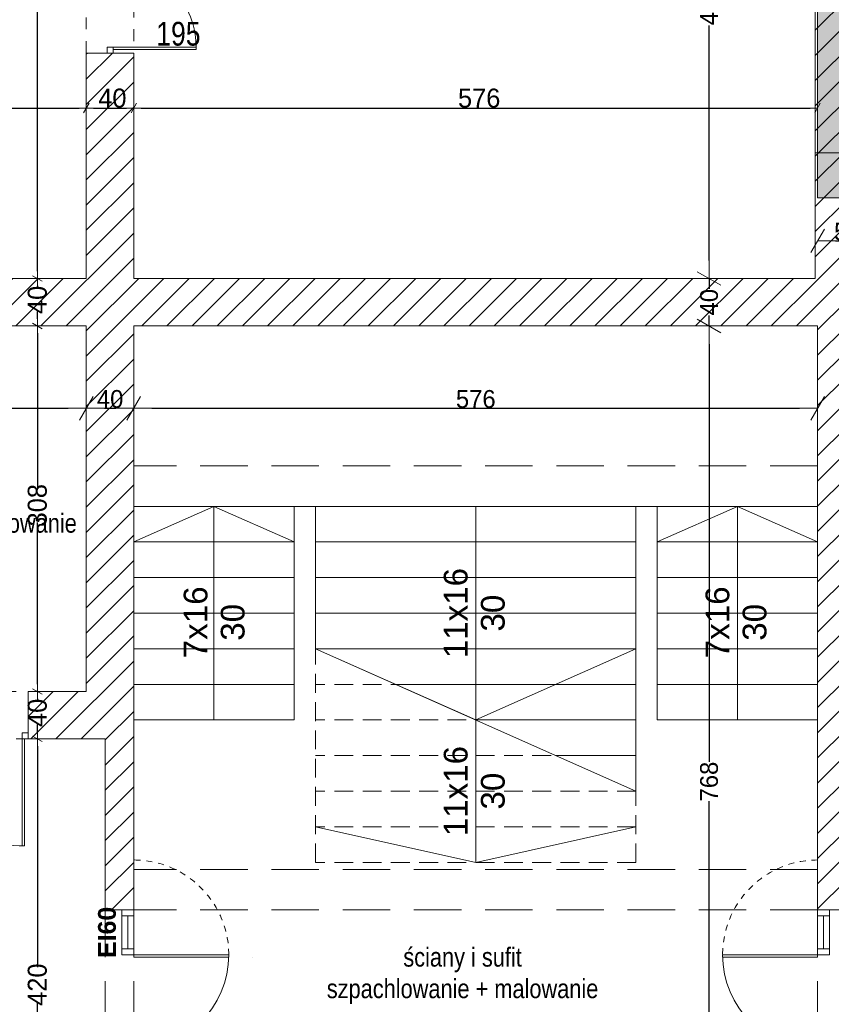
# Model space of a CAD drawing. Header units: millimetres. Extents: x -44596 to 32114, y 34976 to 82978.
# Tile 33 of 63: x 25605 to 26289, y 56617 to 57447. Entities that reach past the tile are written whole.
import ezdxf

# ---------------------------------------------------------------- set-up
doc = ezdxf.new("R2010")
doc.units = ezdxf.units.MM
doc.header["$MEASUREMENT"] = 0
for name, pattern in [('ACAD_ISO02W100', [60, 40, -20]), ('ArcadiaLine4068362267', [23.8125, 15.875, -7.9375]), ('Dashed-002', [20, 10, -10]), ('Dashed-002 copy', [10, 5, -5])]:
    doc.linetypes.add(name, pattern=pattern)
for name, color, linetype in [('311-RS', 7, 'Continuous'), ('410-Fundamenty', 7, 'Continuous'), ('499-Wymiary i opisy', 7, 'Continuous'), ('500-opisy p.poż', 7, 'Continuous'), ('MF_AREA_BLOCK', 7, 'Continuous'), ('MF_KRESKOWANIE', 7, 'Continuous'), ('MF_OKNA', 7, 'Continuous'), ('MF_OPISY', 7, 'Continuous'), ('MF_przerywana', 7, 'Continuous'), ('MF_SCIANY_KONSTR', 7, 'Continuous'), ('MF_WYM_DUŻE', 7, 'Continuous')]:
    doc.layers.add(name, color=color, linetype=linetype)
doc.styles.add('GENERATED_STYLE_2', font='txt')
doc.styles.add('GENERATED_STYLE_4', font='txt')
doc.styles.add('GENERATED_STYLE_5', font='txt')
doc.dimstyles.new('GENERATED_STYLE__1', dxfattribs={"dimtxt": 15, "dimasz": 15.2, "dimexe": 0.18, "dimexo": 0.0625, "dimgap": 0.09, "dimtad": 1, "dimtih": 1, "dimtoh": 1, "dimdec": 0, "dimzin": 0, "dimdsep": 46, "dimtxsty": 'GENERATED_STYLE_2', "dimblk": 'ARROWHEAD_2', "dimblk1": 'ARROWHEAD_2', "dimblk2": 'ARROWHEAD_2', "dimcen": 0.09, "dimse1": 1, "dimse2": 1, "dimclrd": 7, "dimclre": 7, "dimclrt": 7, "dimadec": 0, "dimazin": 0, "dimtfac": 1, "dimtdec": 4, "dimtmove": 0, "dimatfit": 3, "dimfxl": 1, "dimtolj": 1, "dimtzin": 0, "dimarcsym": 0})
doc.dimstyles.new('GENERATED_STYLE__2', dxfattribs={"dimtxt": 16, "dimasz": 6.08, "dimexe": 0.18, "dimexo": 0.0625, "dimgap": 0.09, "dimtad": 1, "dimdec": 0, "dimzin": 0, "dimdsep": 46, "dimtxsty": 'GENERATED_STYLE_4', "dimblk": 'ARROWHEAD_2', "dimblk1": 'ARROWHEAD_2', "dimblk2": 'ARROWHEAD_2', "dimcen": 0.09, "dimse1": 1, "dimse2": 1, "dimclrd": 7, "dimclre": 7, "dimclrt": 7, "dimadec": 0, "dimazin": 0, "dimtfac": 1, "dimtdec": 4, "dimtmove": 0, "dimatfit": 3, "dimfxl": 1, "dimtolj": 1, "dimtzin": 0, "dimarcsym": 0})
doc.dimstyles.new('GENERATED_STYLE__3', dxfattribs={"dimtxt": 16, "dimasz": 6.08, "dimexe": 0.18, "dimexo": 0.0625, "dimgap": 0.09, "dimtad": 1, "dimtih": 1, "dimtoh": 1, "dimdec": 0, "dimzin": 0, "dimdsep": 46, "dimtxsty": 'GENERATED_STYLE_4', "dimblk": 'ARROWHEAD_2', "dimblk1": 'ARROWHEAD_2', "dimblk2": 'ARROWHEAD_2', "dimcen": 0.09, "dimse1": 1, "dimse2": 1, "dimclrd": 7, "dimclre": 7, "dimclrt": 7, "dimadec": 0, "dimazin": 0, "dimtfac": 1, "dimtdec": 4, "dimtmove": 0, "dimatfit": 3, "dimfxl": 1, "dimtolj": 1, "dimtzin": 0, "dimarcsym": 0})
doc.dimstyles.new('GENERATED_STYLE__6', dxfattribs={"dimtxt": 15, "dimasz": 15.2, "dimexe": 0.18, "dimexo": 0.0625, "dimgap": 0.09, "dimtad": 1, "dimdec": 0, "dimzin": 0, "dimdsep": 46, "dimtxsty": 'GENERATED_STYLE_2', "dimblk": 'ARROWHEAD_2', "dimblk1": 'ARROWHEAD_2', "dimblk2": 'ARROWHEAD_2', "dimcen": 0.09, "dimse1": 1, "dimse2": 1, "dimclrd": 7, "dimclre": 7, "dimclrt": 7, "dimadec": 0, "dimazin": 0, "dimtfac": 1, "dimtdec": 4, "dimtmove": 0, "dimatfit": 3, "dimfxl": 1, "dimtolj": 1, "dimtzin": 0, "dimarcsym": 0})
pattern_1 = [(45, (5608535.791, 4486378.817), (-10.606601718, 10.606601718), [])]
pattern_2 = [(45, (5608535.791, 4486378.817), (-7.071067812, 7.071067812), [7.5, -2.5]), (45, (5608535.791, 4486385.888), (-7.071067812, 7.071067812), [7.5, -2.5])]

# ---------------------------------------------------------------- blocks, each defined once
blk = doc.blocks.new('ARROWHEAD_2')
at = {"color": 0, "linetype": 'Continuous', "lineweight": 0}
for p, q in [((-0.378, -0.655), (0.378, 0.655)), ((0, 0), (-1, 0))]:
    blk.add_line(p, q, dxfattribs=at)
blk = doc.blocks.new('*D15')
at = {"layer": 'Defpoints', "color": 0}
for p in [(26327.19, 57296.49), (26327.19, 57260.24), (26277.19, 57188.49)]:
    blk.add_point(p, dxfattribs=at)
at = {"layer": 'MF_WYM_DUŻE', "color": 7, "linetype": 'Continuous', "lineweight": -2}
blk.add_line((26292.39, 57260.24), (26311.99, 57260.24), dxfattribs=at)
at = {"layer": 'MF_WYM_DUŻE', "color": 7, "lineweight": -2, "xscale": 15.2, "yscale": 15.2, "zscale": 15.2, "rotation": 180}
blk.add_blockref('ARROWHEAD_2', (26277.19, 57260.24), dxfattribs=at)
at = {"layer": 'MF_WYM_DUŻE', "color": 7, "lineweight": -2, "xscale": 15.2, "yscale": 15.2, "zscale": 15.2}
blk.add_blockref('ARROWHEAD_2', (26327.19, 57260.24), dxfattribs=at)
at = {"layer": 'MF_WYM_DUŻE', "color": 7, "lineweight": 13, "insert": (26302.25, 57267.99), "char_height": 15, "attachment_point": 5, "style": 'GENERATED_STYLE_2'}
blk.add_mtext('\\A1;50', dxfattribs=at)
blk = doc.blocks.new('*D95')
at = {"layer": 'Defpoints', "color": 0}
for p in [(26185.85, 57188.49), (26277.19, 57188.49), (26272.19, 56420.49)]:
    blk.add_point(p, dxfattribs=at)
at = {"layer": 'MF_WYM_DUŻE', "color": 7, "linetype": 'Continuous', "lineweight": -2}
for p, q in [((26185.85, 57173.29), (26185.85, 56821.19)), ((26185.85, 56435.69), (26185.85, 56787.96))]:
    blk.add_line(p, q, dxfattribs=at)
at = {"layer": 'MF_WYM_DUŻE', "color": 7, "lineweight": -2, "xscale": 15.2, "yscale": 15.2, "zscale": 15.2}
for p, rotation in [((26185.85, 57188.49), 90), ((26185.85, 56420.49), 270)]:
    blk.add_blockref('ARROWHEAD_2', p, dxfattribs=dict(at, rotation=rotation))
at = {"layer": 'MF_WYM_DUŻE', "color": 7, "lineweight": 13, "insert": (26185.85, 56804.57), "char_height": 15, "attachment_point": 5, "rotation": 90, "style": 'GENERATED_STYLE_2'}
blk.add_mtext('\\A1;768', dxfattribs=at)
blk = doc.blocks.new('*D96')
at = {"layer": 'Defpoints', "color": 0}
for p in [(26185.85, 57228.49), (26275.19, 57228.49), (26277.19, 57188.49)]:
    blk.add_point(p, dxfattribs=at)
at = {"layer": 'MF_WYM_DUŻE', "color": 7, "linetype": 'Continuous', "lineweight": -2}
for p, q in [((26185.85, 57243.69), (26185.85, 57258.89)), ((26185.85, 57228.49), (26185.85, 57219.66)), ((26185.85, 57188.49), (26185.85, 57197.44)), ((26185.85, 57173.29), (26185.85, 57158.09))]:
    blk.add_line(p, q, dxfattribs=at)
at = {"layer": 'MF_WYM_DUŻE', "color": 7, "lineweight": -2, "xscale": 15.2, "yscale": 15.2, "zscale": 15.2}
for p, rotation in [((26185.85, 57228.49), 270), ((26185.85, 57188.49), 90)]:
    blk.add_blockref('ARROWHEAD_2', p, dxfattribs=dict(at, rotation=rotation))
at = {"layer": 'MF_WYM_DUŻE', "color": 7, "lineweight": 13, "insert": (26185.85, 57208.55), "char_height": 15, "attachment_point": 5, "rotation": 90, "style": 'GENERATED_STYLE_2'}
blk.add_mtext('\\A1;40', dxfattribs=at)
blk = doc.blocks.new('*D97')
at = {"layer": 'Defpoints', "color": 0}
for p in [(26185.85, 57688.49), (26275.19, 57688.49), (26275.19, 57228.49)]:
    blk.add_point(p, dxfattribs=at)
at = {"layer": 'MF_WYM_DUŻE', "color": 7, "linetype": 'Continuous', "lineweight": -2}
for p, q in [((26185.85, 57673.29), (26185.85, 57475.51)), ((26185.85, 57243.69), (26185.85, 57441.64))]:
    blk.add_line(p, q, dxfattribs=at)
at = {"layer": 'MF_WYM_DUŻE', "color": 7, "lineweight": -2, "xscale": 15.2, "yscale": 15.2, "zscale": 15.2}
for p, rotation in [((26185.85, 57688.49), 90), ((26185.85, 57228.49), 270)]:
    blk.add_blockref('ARROWHEAD_2', p, dxfattribs=dict(at, rotation=rotation))
at = {"layer": 'MF_WYM_DUŻE', "color": 7, "lineweight": 13, "insert": (26185.85, 57458.57), "char_height": 15, "attachment_point": 5, "rotation": 90, "style": 'GENERATED_STYLE_2'}
blk.add_mtext('\\A1;460', dxfattribs=at)
blk = doc.blocks.new('*D106')
at = {"layer": '499-Wymiary i opisy', "color": 7, "linetype": 'Continuous', "lineweight": -2}
blk.add_line((24781.27, 56514.11), (25671.11, 56514.11), dxfattribs=at)
at = {"layer": 'Defpoints', "color": 0}
for p in [(25677.19, 56696.49), (25677.19, 56514.11), (24775.19, 56420.49)]:
    blk.add_point(p, dxfattribs=at)
at = {"layer": '499-Wymiary i opisy', "color": 7, "lineweight": -2, "xscale": 6.080000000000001, "yscale": 6.080000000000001, "zscale": 6.080000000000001, "rotation": 180}
blk.add_blockref('ARROWHEAD_2', (24775.19, 56514.11), dxfattribs=at)
at = {"layer": '499-Wymiary i opisy', "color": 7, "lineweight": -2, "xscale": 6.080000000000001, "yscale": 6.080000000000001, "zscale": 6.080000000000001}
blk.add_blockref('ARROWHEAD_2', (25677.19, 56514.11), dxfattribs=at)
at = {"layer": '499-Wymiary i opisy', "color": 7, "lineweight": 13, "insert": (25218.89, 56522.37), "char_height": 16, "attachment_point": 5, "style": 'GENERATED_STYLE_4'}
blk.add_mtext('\\A1;902', dxfattribs=at)
blk = doc.blocks.new('*D107')
at = {"layer": '499-Wymiary i opisy', "color": 7, "linetype": 'Continuous', "lineweight": -2}
for p, q in [((25652.06, 56514.11), (25671.11, 56514.11)), ((25671.11, 56514.11), (25677.19, 56514.11)), ((25683.27, 56514.11), (25695.11, 56514.11))]:
    blk.add_line(p, q, dxfattribs=at)
at = {"layer": 'Defpoints', "color": 0}
for p in [(25677.19, 56696.49), (25701.19, 56696.49), (25701.19, 56514.11)]:
    blk.add_point(p, dxfattribs=at)
at = {"layer": '499-Wymiary i opisy', "color": 7, "lineweight": -2, "xscale": 6.080000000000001, "yscale": 6.080000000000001, "zscale": 6.080000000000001, "rotation": 180}
blk.add_blockref('ARROWHEAD_2', (25677.19, 56514.11), dxfattribs=at)
at = {"layer": '499-Wymiary i opisy', "color": 7, "lineweight": -2, "xscale": 6.080000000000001, "yscale": 6.080000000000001, "zscale": 6.080000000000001}
blk.add_blockref('ARROWHEAD_2', (25701.19, 56514.11), dxfattribs=at)
at = {"layer": '499-Wymiary i opisy', "color": 7, "lineweight": 13, "insert": (25661.54, 56522.23), "char_height": 16, "attachment_point": 5, "style": 'GENERATED_STYLE_4'}
blk.add_mtext('\\A1;24', dxfattribs=at)
blk = doc.blocks.new('*D108')
at = {"layer": '499-Wymiary i opisy', "color": 7, "linetype": 'Continuous', "lineweight": -2}
blk.add_line((25707.27, 56514.11), (26271.11, 56514.11), dxfattribs=at)
at = {"layer": 'Defpoints', "color": 0}
for p in [(25701.19, 56696.49), (26277.19, 56514.11), (26277.19, 56420.49)]:
    blk.add_point(p, dxfattribs=at)
at = {"layer": '499-Wymiary i opisy', "color": 7, "lineweight": -2, "xscale": 6.080000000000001, "yscale": 6.080000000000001, "zscale": 6.080000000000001, "rotation": 180}
blk.add_blockref('ARROWHEAD_2', (25701.19, 56514.11), dxfattribs=at)
at = {"layer": '499-Wymiary i opisy', "color": 7, "lineweight": -2, "xscale": 6.080000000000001, "yscale": 6.080000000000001, "zscale": 6.080000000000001}
blk.add_blockref('ARROWHEAD_2', (26277.19, 56514.11), dxfattribs=at)
at = {"layer": '499-Wymiary i opisy', "color": 7, "lineweight": 13, "insert": (25981.89, 56522.37), "char_height": 16, "attachment_point": 5, "style": 'GENERATED_STYLE_4'}
blk.add_mtext('\\A1;576', dxfattribs=at)
blk = doc.blocks.new('*D112')
at = {"layer": 'Defpoints', "color": 0}
for p in [(25401.19, 57188.49), (25661.19, 57188.49), (25661.19, 57119.13)]:
    blk.add_point(p, dxfattribs=at)
at = {"layer": 'MF_WYM_DUŻE', "color": 7, "linetype": 'Continuous', "lineweight": -2}
blk.add_line((25416.39, 57119.13), (25645.99, 57119.13), dxfattribs=at)
at = {"layer": 'MF_WYM_DUŻE', "color": 7, "lineweight": -2, "xscale": 15.2, "yscale": 15.2, "zscale": 15.2, "rotation": 180}
blk.add_blockref('ARROWHEAD_2', (25401.19, 57119.13), dxfattribs=at)
at = {"layer": 'MF_WYM_DUŻE', "color": 7, "lineweight": -2, "xscale": 15.2, "yscale": 15.2, "zscale": 15.2}
blk.add_blockref('ARROWHEAD_2', (25661.19, 57119.13), dxfattribs=at)
at = {"layer": 'MF_WYM_DUŻE', "color": 7, "lineweight": 13, "insert": (25531.27, 57126.88), "char_height": 15, "attachment_point": 5, "style": 'GENERATED_STYLE_2'}
blk.add_mtext('\\A1;260', dxfattribs=at)
blk = doc.blocks.new('*D113')
at = {"layer": 'Defpoints', "color": 0}
for p in [(25661.19, 57188.49), (25701.19, 57188.49), (25701.19, 57119.13)]:
    blk.add_point(p, dxfattribs=at)
at = {"layer": 'MF_WYM_DUŻE', "color": 7, "linetype": 'Continuous', "lineweight": -2}
blk.add_line((25676.39, 57119.13), (25685.99, 57119.13), dxfattribs=at)
at = {"layer": 'MF_WYM_DUŻE', "color": 7, "lineweight": -2, "xscale": 15.2, "yscale": 15.2, "zscale": 15.2, "rotation": 180}
blk.add_blockref('ARROWHEAD_2', (25661.19, 57119.13), dxfattribs=at)
at = {"layer": 'MF_WYM_DUŻE', "color": 7, "lineweight": -2, "xscale": 15.2, "yscale": 15.2, "zscale": 15.2}
blk.add_blockref('ARROWHEAD_2', (25701.19, 57119.13), dxfattribs=at)
at = {"layer": 'MF_WYM_DUŻE', "color": 7, "lineweight": 13, "insert": (25681.25, 57126.88), "char_height": 15, "attachment_point": 5, "style": 'GENERATED_STYLE_2'}
blk.add_mtext('\\A1;40', dxfattribs=at)
blk = doc.blocks.new('*D114')
at = {"layer": 'Defpoints', "color": 0}
for p in [(25701.19, 57188.49), (26277.19, 57188.49), (26277.19, 57119.13)]:
    blk.add_point(p, dxfattribs=at)
at = {"layer": 'MF_WYM_DUŻE', "color": 7, "linetype": 'Continuous', "lineweight": -2}
blk.add_line((25716.39, 57119.13), (26261.99, 57119.13), dxfattribs=at)
at = {"layer": 'MF_WYM_DUŻE', "color": 7, "lineweight": -2, "xscale": 15.2, "yscale": 15.2, "zscale": 15.2, "rotation": 180}
blk.add_blockref('ARROWHEAD_2', (25701.19, 57119.13), dxfattribs=at)
at = {"layer": 'MF_WYM_DUŻE', "color": 7, "lineweight": -2, "xscale": 15.2, "yscale": 15.2, "zscale": 15.2}
blk.add_blockref('ARROWHEAD_2', (26277.19, 57119.13), dxfattribs=at)
at = {"layer": 'MF_WYM_DUŻE', "color": 7, "lineweight": 13, "insert": (25989.27, 57126.88), "char_height": 15, "attachment_point": 5, "style": 'GENERATED_STYLE_2'}
blk.add_mtext('\\A1;576', dxfattribs=at)
blk = doc.blocks.new('*D115')
at = {"layer": '499-Wymiary i opisy', "color": 7, "linetype": 'Continuous', "lineweight": -2}
for p, q in [((25619.95, 56834.41), (25619.95, 56648.25)), ((25619.95, 56426.57), (25619.95, 56618.61))]:
    blk.add_line(p, q, dxfattribs=at)
at = {"layer": 'Defpoints', "color": 0}
for p in [(25619.95, 56840.49), (25677.19, 56840.49), (25677.19, 56420.49)]:
    blk.add_point(p, dxfattribs=at)
at = {"layer": '499-Wymiary i opisy', "color": 7, "lineweight": -2, "xscale": 6.080000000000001, "yscale": 6.080000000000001, "zscale": 6.080000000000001}
for p, rotation in [((25619.95, 56840.49), 90), ((25619.95, 56420.49), 270)]:
    blk.add_blockref('ARROWHEAD_2', p, dxfattribs=dict(at, rotation=rotation))
at = {"layer": '499-Wymiary i opisy', "color": 7, "lineweight": 13, "insert": (25619.95, 56633.43), "char_height": 16, "attachment_point": 5, "rotation": 90, "style": 'GENERATED_STYLE_4'}
blk.add_mtext('\\A1;420', dxfattribs=at)
blk = doc.blocks.new('*D116')
at = {"layer": '499-Wymiary i opisy', "color": 7, "linetype": 'Continuous', "lineweight": -2}
for p, q in [((25619.95, 56874.41), (25619.95, 56872.18)), ((25619.95, 56846.57), (25619.95, 56852.72))]:
    blk.add_line(p, q, dxfattribs=at)
at = {"layer": 'Defpoints', "color": 0}
for p in [(25619.95, 56880.49), (25661.19, 56880.49), (25677.19, 56840.49)]:
    blk.add_point(p, dxfattribs=at)
at = {"layer": '499-Wymiary i opisy', "color": 7, "lineweight": -2, "xscale": 6.080000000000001, "yscale": 6.080000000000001, "zscale": 6.080000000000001}
for p, rotation in [((25619.95, 56880.49), 90), ((25619.95, 56840.49), 270)]:
    blk.add_blockref('ARROWHEAD_2', p, dxfattribs=dict(at, rotation=rotation))
at = {"layer": '499-Wymiary i opisy', "color": 7, "lineweight": 13, "insert": (25619.95, 56862.45), "char_height": 16, "attachment_point": 5, "rotation": 90, "style": 'GENERATED_STYLE_4'}
blk.add_mtext('\\A1;40', dxfattribs=at)
blk = doc.blocks.new('*D117')
at = {"layer": '499-Wymiary i opisy', "color": 7, "linetype": 'Continuous', "lineweight": -2}
for p, q in [((25619.95, 57182.41), (25619.95, 57052.03)), ((25619.95, 56886.57), (25619.95, 57022.83))]:
    blk.add_line(p, q, dxfattribs=at)
at = {"layer": 'Defpoints', "color": 0}
for p in [(25619.95, 57188.49), (25661.19, 57188.49), (25661.19, 56880.49)]:
    blk.add_point(p, dxfattribs=at)
at = {"layer": '499-Wymiary i opisy', "color": 7, "lineweight": -2, "xscale": 6.080000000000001, "yscale": 6.080000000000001, "zscale": 6.080000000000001}
for p, rotation in [((25619.95, 57188.49), 90), ((25619.95, 56880.49), 270)]:
    blk.add_blockref('ARROWHEAD_2', p, dxfattribs=dict(at, rotation=rotation))
at = {"layer": '499-Wymiary i opisy', "color": 7, "lineweight": 13, "insert": (25619.95, 57037.43), "char_height": 16, "attachment_point": 5, "rotation": 90, "style": 'GENERATED_STYLE_4'}
blk.add_mtext('\\A1;308', dxfattribs=at)
blk = doc.blocks.new('*D118')
at = {"layer": '499-Wymiary i opisy', "color": 7, "linetype": 'Continuous', "lineweight": -2}
for p, q in [((25619.95, 57222.41), (25619.95, 57220.18)), ((25619.95, 57194.57), (25619.95, 57200.72))]:
    blk.add_line(p, q, dxfattribs=at)
at = {"layer": 'Defpoints', "color": 0}
for p in [(25619.95, 57228.49), (25661.19, 57228.49), (25661.19, 57188.49)]:
    blk.add_point(p, dxfattribs=at)
at = {"layer": '499-Wymiary i opisy', "color": 7, "lineweight": -2, "xscale": 6.080000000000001, "yscale": 6.080000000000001, "zscale": 6.080000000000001}
for p, rotation in [((25619.95, 57228.49), 90), ((25619.95, 57188.49), 270)]:
    blk.add_blockref('ARROWHEAD_2', p, dxfattribs=dict(at, rotation=rotation))
at = {"layer": '499-Wymiary i opisy', "color": 7, "lineweight": 13, "insert": (25619.95, 57210.45), "char_height": 16, "attachment_point": 5, "rotation": 90, "style": 'GENERATED_STYLE_4'}
blk.add_mtext('\\A1;40', dxfattribs=at)
blk = doc.blocks.new('*D119')
at = {"layer": '499-Wymiary i opisy', "color": 7, "linetype": 'Continuous', "lineweight": -2}
for p, q in [((25619.95, 58332.41), (25619.95, 57806.98)), ((25619.95, 57234.57), (25619.95, 57768.89))]:
    blk.add_line(p, q, dxfattribs=at)
at = {"layer": 'Defpoints', "color": 0}
for p in [(25619.95, 58338.49), (25701.19, 58338.49), (25661.19, 57228.49)]:
    blk.add_point(p, dxfattribs=at)
at = {"layer": '499-Wymiary i opisy', "color": 7, "lineweight": -2, "xscale": 6.080000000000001, "yscale": 6.080000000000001, "zscale": 6.080000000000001}
for p, rotation in [((25619.95, 58338.49), 90), ((25619.95, 57228.49), 270)]:
    blk.add_blockref('ARROWHEAD_2', p, dxfattribs=dict(at, rotation=rotation))
at = {"layer": '499-Wymiary i opisy', "color": 7, "lineweight": 13, "insert": (25619.95, 57787.94), "char_height": 16, "attachment_point": 5, "rotation": 90, "style": 'GENERATED_STYLE_4'}
blk.add_mtext('\\A1;1110', dxfattribs=at)
blk = doc.blocks.new('*D126')
at = {"layer": '499-Wymiary i opisy', "color": 7, "linetype": 'Continuous', "lineweight": -2}
blk.add_line((24807.27, 57372.14), (25655.11, 57372.14), dxfattribs=at)
at = {"layer": 'Defpoints', "color": 0}
for p in [(25661.19, 57372.14), (24801.19, 57330.49), (25661.19, 57228.49)]:
    blk.add_point(p, dxfattribs=at)
at = {"layer": '499-Wymiary i opisy', "color": 7, "lineweight": -2, "xscale": 6.080000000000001, "yscale": 6.080000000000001, "zscale": 6.080000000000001, "rotation": 180}
blk.add_blockref('ARROWHEAD_2', (24801.19, 57372.14), dxfattribs=at)
at = {"layer": '499-Wymiary i opisy', "color": 7, "lineweight": -2, "xscale": 6.080000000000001, "yscale": 6.080000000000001, "zscale": 6.080000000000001}
blk.add_blockref('ARROWHEAD_2', (25661.19, 57372.14), dxfattribs=at)
at = {"layer": '499-Wymiary i opisy', "color": 7, "lineweight": 13, "insert": (25234.13, 57380.4), "char_height": 16, "attachment_point": 5, "style": 'GENERATED_STYLE_4'}
blk.add_mtext('\\A1;860', dxfattribs=at)
blk = doc.blocks.new('*D127')
at = {"layer": '499-Wymiary i opisy', "color": 7, "linetype": 'Continuous', "lineweight": -2}
blk.add_line((25667.27, 57372.14), (25695.11, 57372.14), dxfattribs=at)
at = {"layer": 'Defpoints', "color": 0}
for p in [(25701.19, 57372.14), (25661.19, 57228.49), (25701.19, 57228.49)]:
    blk.add_point(p, dxfattribs=at)
at = {"layer": '499-Wymiary i opisy', "color": 7, "lineweight": -2, "xscale": 6.080000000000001, "yscale": 6.080000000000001, "zscale": 6.080000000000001, "rotation": 180}
blk.add_blockref('ARROWHEAD_2', (25661.19, 57372.14), dxfattribs=at)
at = {"layer": '499-Wymiary i opisy', "color": 7, "lineweight": -2, "xscale": 6.080000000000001, "yscale": 6.080000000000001, "zscale": 6.080000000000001}
blk.add_blockref('ARROWHEAD_2', (25701.19, 57372.14), dxfattribs=at)
at = {"layer": '499-Wymiary i opisy', "color": 7, "lineweight": 13, "insert": (25683.15, 57380.4), "char_height": 16, "attachment_point": 5, "style": 'GENERATED_STYLE_4'}
blk.add_mtext('\\A1;40', dxfattribs=at)
blk = doc.blocks.new('*D128')
at = {"layer": '499-Wymiary i opisy', "color": 7, "linetype": 'Continuous', "lineweight": -2}
blk.add_line((25707.27, 57372.14), (26271.11, 57372.14), dxfattribs=at)
at = {"layer": 'Defpoints', "color": 0}
for p in [(26277.19, 57372.14), (26277.19, 57296.49), (25701.19, 57228.49)]:
    blk.add_point(p, dxfattribs=at)
at = {"layer": '499-Wymiary i opisy', "color": 7, "lineweight": -2, "xscale": 6.080000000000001, "yscale": 6.080000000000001, "zscale": 6.080000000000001, "rotation": 180}
blk.add_blockref('ARROWHEAD_2', (25701.19, 57372.14), dxfattribs=at)
at = {"layer": '499-Wymiary i opisy', "color": 7, "lineweight": -2, "xscale": 6.080000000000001, "yscale": 6.080000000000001, "zscale": 6.080000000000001}
blk.add_blockref('ARROWHEAD_2', (26277.19, 57372.14), dxfattribs=at)
at = {"layer": '499-Wymiary i opisy', "color": 7, "lineweight": 13, "insert": (25992.13, 57380.4), "char_height": 16, "attachment_point": 5, "style": 'GENERATED_STYLE_4'}
blk.add_mtext('\\A1;576', dxfattribs=at)

msp = doc.modelspace()

# ---------------------------------------------------------------- hatches: boundary and pattern name
at = {"layer": '410-Fundamenty', "linetype": 'Continuous', "lineweight": 0}
h = msp.add_hatch(dxfattribs=at)
h.set_pattern_fill('beton', color=251, style=0, pattern_type=2)
h.set_pattern_definition(pattern_2)
h.paths.add_polyline_path([(26302.19, 57321.49), (26302.19, 58495.49), (26277.19, 58520.49), (26277.19, 57296.49)])
h = msp.add_hatch(dxfattribs=at)
h.set_pattern_fill('beton', color=251, style=0, pattern_type=2)
h.set_pattern_definition(pattern_2)
h.paths.add_polyline_path([(28772.19, 57321.49), (26302.19, 57321.49), (26277.19, 57296.49), (28797.19, 57296.49)])
at = {"layer": 'MF_KRESKOWANIE', "linetype": 'Continuous', "lineweight": 13}
h = msp.add_hatch(dxfattribs=at)
h.set_pattern_fill('bloczki_ceramiczne', color=251, style=0, pattern_type=2)
h.set_pattern_definition(pattern_1)
h.paths.add_polyline_path([(26275.19, 58188.49), (26275.19, 57728.49), (25701.19, 57728.49), (25701.19, 57918.49), (25661.19, 57918.49), (25661.19, 57498.49), (25701.19, 57498.49), (25701.19, 57610.49), (25701.19, 57688.49), (26275.19, 57688.49), (26275.19, 57334.49), (26303.19, 57334.49), (26315.19, 57334.49), (26315.19, 58219.49), (26315.19, 58227.49), (26315.19, 58448.49), (26315.19, 58482.49), (26615.19, 58482.49), (26615.19, 58520.49), (26615.19, 58553.49), (26615.19, 59239.49), (26535.19, 59239.49), (26535.19, 59199.49), (26575.19, 59199.49), (26575.19, 59047.49), (26535.19, 59047.49), (26535.19, 59007.49), (26575.19, 59007.49), (26575.19, 58522.49), (26001.19, 58522.49), (26001.19, 58722.49), (25961.19, 58722.49), (25961.19, 58482.49), (26275.19, 58482.49), (26275.19, 58228.49), (25661.19, 58228.49), (25661.19, 57998.49), (25701.19, 57998.49), (25701.19, 58188.49)])
h = msp.add_hatch(dxfattribs=at)
h.set_pattern_fill('bloczki_ceramiczne', color=251, style=0, pattern_type=2)
h.set_pattern_definition(pattern_1)
h.paths.add_polyline_path([(25701.19, 56696.49), (25701.19, 57188.49), (26275.38, 57188.49), (26275.19, 57334.49), (26275.19, 57228.49), (25701.19, 57228.49), (25701.19, 57418.49), (25661.19, 57418.49), (25661.19, 57228.49), (25591.19, 57228.49), (25571.19, 57228.49), (25571.19, 57188.49), (25591.19, 57188.49), (25661.19, 57188.49), (25661.19, 56880.49), (25612.19, 56880.49), (25612.19, 56840.49), (25677.19, 56840.49), (25677.19, 56696.49)])
h = msp.add_hatch(dxfattribs=at)
h.set_pattern_fill('bloczki_ceramiczne', color=251, style=0, pattern_type=2)
h.set_pattern_definition(pattern_1)
h.paths.add_polyline_path([(26301.19, 57334.49), (26275.19, 57334.49), (26275.38, 57188.49), (26277.19, 57188.49), (26277.19, 56696.49), (26301.19, 56696.49), (26301.19, 57296.49)])

# ---------------------------------------------------------------- linework, layer by layer
at = {"layer": '410-Fundamenty', "color": 251, "linetype": 'Continuous', "lineweight": 13, "flags": 128}
for points in [[(26277.19, 58520.49), (26277.19, 57296.49)], [(26277.19, 57296.49), (28797.19, 57296.49)]]:
    msp.add_lwpolyline(points, dxfattribs=at)
at = {"layer": 'MF_AREA_BLOCK', "color": 251, "linetype": 'Continuous', "lineweight": 13}
for p, q in [((25836.19, 57036.49), (25701.19, 57036.49)), ((25768.69, 57036.49), (25701.19, 57006.49)), ((25768.69, 57036.49), (25836.19, 57006.49)), ((25768.69, 57036.49), (25768.69, 56856.49)), ((25836.19, 56856.49), (25836.19, 57036.49)), ((26124.19, 57036.49), (25854.19, 57036.49)), ((25854.19, 56916.49), (25854.19, 57036.49)), ((25989.19, 57036.49), (25989.19, 56736.49)), ((26124.19, 56796.49), (26124.19, 57036.49)), ((26277.19, 57036.49), (26142.19, 57036.49)), ((26142.19, 56856.49), (26142.19, 57036.49)), ((26209.69, 57036.49), (26142.19, 57006.49)), ((26209.69, 57036.49), (26209.69, 56856.49)), ((26209.69, 57036.49), (26277.19, 57006.49)), ((25836.19, 57006.49), (25701.19, 57006.49)), ((26124.19, 57006.49), (25854.19, 57006.49)), ((26277.19, 57006.49), (26142.19, 57006.49)), ((25836.19, 56976.49), (25701.19, 56976.49)), ((26124.19, 56976.49), (25854.19, 56976.49)), ((26277.19, 56976.49), (26142.19, 56976.49)), ((25836.19, 56946.49), (25701.19, 56946.49)), ((26124.19, 56946.49), (25854.19, 56946.49)), ((26277.19, 56946.49), (26142.19, 56946.49)), ((25836.19, 56916.49), (25701.19, 56916.49)), ((26124.19, 56916.49), (25854.19, 56916.49)), ((26124.19, 56796.49), (25854.19, 56916.49)), ((25989.19, 56856.49), (25854.19, 56916.49)), ((25989.19, 56856.49), (26124.19, 56916.49)), ((26277.19, 56916.49), (26142.19, 56916.49)), ((25836.19, 56886.49), (25701.19, 56886.49)), ((26124.19, 56886.49), (25921.69, 56886.49)), ((26277.19, 56886.49), (26142.19, 56886.49)), ((25836.19, 56856.49), (25701.19, 56856.49)), ((26124.19, 56856.49), (25989.19, 56856.49)), ((26277.19, 56856.49), (26142.19, 56856.49)), ((26124.19, 56826.49), (26056.69, 56826.49)), ((25989.19, 56736.49), (25854.19, 56766.49)), ((25989.19, 56736.49), (26124.19, 56766.49))]:
    msp.add_line(p, q, dxfattribs=at)
at = {"layer": 'MF_AREA_BLOCK', "color": 251, "linetype": 'ArcadiaLine4068362267', "lineweight": 13}
for p, q in [((25854.19, 56736.49), (25854.19, 57036.49)), ((26124.19, 56736.49), (26124.19, 57036.49)), ((26124.19, 56886.49), (25854.19, 56886.49)), ((26124.19, 56856.49), (25854.19, 56856.49)), ((26124.19, 56826.49), (25854.19, 56826.49)), ((26124.19, 56796.49), (25854.19, 56796.49)), ((26124.19, 56766.49), (25854.19, 56766.49)), ((26124.19, 56736.49), (25854.19, 56736.49))]:
    msp.add_line(p, q, dxfattribs=at)
at = {"layer": 'MF_OKNA', "color": 251, "linetype": 'Continuous', "lineweight": 13}
for p, q in [((25678.69, 57418.49), (25678.69, 57423.49)), ((25678.69, 57423.49), (25683.69, 57423.49)), ((25681.19, 57418.49), (25678.69, 57418.49)), ((25683.69, 57423.49), (25683.69, 57418.49)), ((25683.69, 57423.49), (25753.69, 57423.49)), ((25683.69, 57421.49), (25753.67, 57421.49)), ((25612.19, 56845.49), (25607.19, 56845.49)), ((25607.19, 56845.49), (25607.19, 56840.49)), ((25612.19, 56840.49), (25612.19, 56845.49)), ((25607.19, 56840.49), (25612.19, 56840.49)), ((25607.19, 56840.49), (25607.19, 56750.49)), ((25609.19, 56840.49), (25609.19, 56750.49)), ((25701.19, 56691.49), (25691.19, 56691.49)), ((25696.19, 56663.49), (25696.19, 56691.49)), ((26277.19, 56691.49), (26287.19, 56691.49)), ((26282.19, 56663.49), (26282.19, 56691.49)), ((25701.19, 56663.49), (25691.19, 56663.49)), ((25691.19, 56663.49), (25691.19, 56658.49)), ((25701.19, 56658.49), (25701.19, 56663.49)), ((26277.19, 56658.49), (26277.19, 56663.49)), ((26277.19, 56663.49), (26287.19, 56663.49)), ((26287.19, 56663.49), (26287.19, 56658.49)), ((25701.19, 56658.49), (25691.19, 56658.49)), ((25701.19, 56658.49), (25781.19, 56658.49)), ((25701.19, 56658.49), (25701.19, 56656.49)), ((25701.19, 56656.49), (25781.17, 56656.49)), ((25801.17, 56656.49), (25801.19, 56656.49)), ((26277.19, 56658.49), (26197.19, 56658.49)), ((26277.19, 56656.49), (26197.22, 56656.49)), ((26277.19, 56658.49), (26287.19, 56658.49)), ((26277.19, 56658.49), (26277.19, 56656.49))]:
    msp.add_line(p, q, dxfattribs=at)
at = {"layer": 'MF_OKNA', "color": 251, "linetype": 'Dashed-002 copy', "lineweight": 13}
for p, q in [((25701.19, 56658.49), (25701.19, 56738.49)), ((26277.19, 56658.49), (26277.19, 56738.49))]:
    msp.add_line(p, q, dxfattribs=at)
at = {"layer": 'MF_OKNA', "color": 251, "linetype": 'Continuous', "lineweight": 13, "flags": 128}
for points in [[(25701.19, 56663.49), (25691.19, 56663.49), (25691.19, 56696.49), (25701.19, 56696.49)], [(26277.19, 56663.49), (26287.19, 56663.49), (26287.19, 56696.49), (26277.19, 56696.49)]]:
    msp.add_lwpolyline(points, close=True, dxfattribs=at)
at = {"layer": 'MF_OKNA', "color": 251, "linetype": 'Continuous', "lineweight": 13}
for centre, radius, start, end in [((25683.69, 57423.49), 70, 358.36275, 90), ((25607.19, 56840.49), 90, 180, 271.27334), ((25701.19, 56658.49), 80, 270, 0), ((26277.19, 56658.49), 80, 180, 270)]:
    msp.add_arc(centre, radius, start, end, dxfattribs=at)
at = {"layer": 'MF_OKNA', "color": 251, "linetype": 'Dashed-002 copy', "lineweight": 13}
for centre, start, end in [((25701.19, 56658.49), 0, 90), ((26277.19, 56658.49), 90, 180)]:
    msp.add_arc(centre, 80, start, end, dxfattribs=at)
at = {"layer": 'MF_przerywana', "color": 251, "linetype": 'ACAD_ISO02W100', "lineweight": 13}
for p, q in [((26277.19, 57070.49), (25701.19, 57070.49)), ((26277.19, 57036.49), (25701.19, 57036.49)), ((26277.19, 56730.49), (25701.19, 56730.49)), ((25677.19, 56696.49), (25677.19, 56420.49)), ((26277.19, 56696.49), (25701.19, 56696.49)), ((25701.19, 56696.49), (25701.19, 56420.49)), ((26277.19, 56696.49), (26277.19, 56420.49))]:
    msp.add_line(p, q, dxfattribs=at)
at = {"layer": 'MF_przerywana', "color": 251, "linetype": 'Dashed-002', "lineweight": 13, "flags": 128}
for points in [[(25661.19, 57498.49), (25701.19, 57498.49), (25701.19, 57418.49), (25661.19, 57418.49)], [(25612.19, 56840.49), (25512.19, 56840.49), (25512.19, 56880.49), (25612.19, 56880.49)]]:
    msp.add_lwpolyline(points, close=True, dxfattribs=at)
at = {"layer": 'MF_SCIANY_KONSTR', "color": 251, "linetype": 'Continuous', "lineweight": 13}
for p, q in [((26275.19, 57228.49), (26275.19, 57688.49)), ((25661.19, 57228.49), (25661.19, 57418.49)), ((25701.19, 57418.49), (25661.19, 57418.49)), ((25701.19, 57228.49), (25701.19, 57418.49)), ((25701.19, 57228.49), (25701.19, 57335.49)), ((26275.19, 57334.49), (26315.19, 57334.49)), ((25701.19, 57228.49), (25701.19, 57310.49)), ((25591.19, 57228.49), (25661.19, 57228.49)), ((25701.19, 57228.49), (26275.19, 57228.49)), ((25661.19, 57188.49), (25591.19, 57188.49)), ((25661.19, 56880.49), (25661.19, 57188.49)), ((25701.19, 57188.49), (25701.19, 56696.49)), ((25701.19, 57188.49), (26277.19, 57188.49)), ((26277.19, 56696.49), (26277.19, 57188.49)), ((25612.19, 56840.49), (25612.19, 56880.49)), ((25612.19, 56880.49), (25661.19, 56880.49)), ((25612.19, 56840.49), (25612.19, 56864.49)), ((25612.19, 56840.49), (25677.19, 56840.49)), ((25677.19, 56840.49), (25612.19, 56840.49)), ((25677.19, 56696.49), (25677.19, 56840.49)), ((25701.19, 56696.49), (25677.19, 56696.49)), ((26277.19, 56696.49), (26301.19, 56696.49)), ((26277.19, 56696.49), (26341.69, 56696.49))]:
    msp.add_line(p, q, dxfattribs=at)

# ---------------------------------------------------------------- texts
at = {"layer": '311-RS', "color": 251, "linetype": 'Continuous', "lineweight": 13, "char_height": 16, "attachment_point": 2, "line_spacing_factor": 0.996429, "style": 'GENERATED_STYLE_4'}
for insert in [(25538.8, 57056.87), (25978.15, 56664.64)]:
    msp.add_mtext('\\A1;{\\pqc;\\fArial Narrow|b0|i0|c238|p34;ściany i sufit\\P\\pqc;\\fArial Narrow|b0|i0|c238|p34;szpachlowanie + malowanie}', dxfattribs=dict(at, insert=insert))
at = {"layer": '500-opisy p.poż', "color": 251, "linetype": 'Continuous', "lineweight": 13, "insert": (25671.05, 56677.49), "char_height": 15, "attachment_point": 2, "rotation": 90, "style": 'GENERATED_STYLE_5'}
msp.add_mtext('\\A1;{\\pqc;\\fArial|b1|i0|c238|p38;EI60}', dxfattribs=at)
at = {"layer": 'MF_OKNA', "color": 251, "linetype": 'Continuous', "lineweight": 13, "insert": (25720.12, 57434.61), "char_height": 20, "attachment_point": 4, "style": 'GENERATED_STYLE_2'}
msp.add_mtext('\\A1;{\\W0.800000x;\\pql;\\fArial|b0|i0|c238|p38;195}', dxfattribs=at)
at = {"layer": 'MF_OPISY', "color": 251, "linetype": 'Continuous', "lineweight": 13, "char_height": 20, "attachment_point": 2, "rotation": 90, "line_spacing_factor": 0.938433, "style": 'GENERATED_STYLE_2'}
for s, insert in [('\\A1;{\\pqc;\\fArial|b0|i0|c238|p38;11x16\\P\\pqc;\\fArial|b0|i0|c238|p38;30}', (25962.34, 56946.49)), ('\\A1;{\\pqc;\\fArial|b0|i0|c238|p38;7x16\\P\\pqc;\\fArial|b0|i0|c238|p38;30}', (25743.19, 56938.75)), ('\\A1;{\\pqc;\\fArial|b0|i0|c238|p38;7x16\\P\\pqc;\\fArial|b0|i0|c238|p38;30}', (26182.84, 56938.75)), ('\\A1;{\\pqc;\\fArial|b0|i0|c238|p38;11x16\\P\\pqc;\\fArial|b0|i0|c238|p38;30}', (25962.34, 56796.49))]:
    msp.add_mtext(s, dxfattribs=dict(at, insert=insert))

# ---------------------------------------------------------------- dimensions: what is measured, and where the dimension line sits
at = {"layer": '499-Wymiary i opisy', "color": 251, "linetype": 'Continuous', "lineweight": 13}
for base, p1, p2, picture, middle in [((25619.95, 58338.49), (25661.19, 57228.49), (25701.19, 58338.49), '*D119', (25619.95, 57787.94)), ((25619.95, 57228.49), (25661.19, 57188.49), (25661.19, 57228.49), '*D118', (25619.95, 57210.45)), ((25619.95, 57188.49), (25661.19, 56880.49), (25661.19, 57188.49), '*D117', (25619.95, 57037.43)), ((25619.95, 56880.49), (25677.19, 56840.49), (25661.19, 56880.49), '*D116', (25619.95, 56862.45)), ((25619.95, 56840.49), (25677.19, 56420.49), (25677.19, 56840.49), '*D115', (25619.95, 56633.43))]:
    dim = msp.add_linear_dim(base=base, p1=p1, p2=p2, angle=90, dimstyle='GENERATED_STYLE__2', dxfattribs=at)
    dim.commit()
    dim.dimension.update_dxf_attribs({"geometry": picture, "text_midpoint": middle, "dimtype": 160, "text_rotation": 90})
for base, p1, p2, picture, middle in [((25661.19, 57372.14), (24801.19, 57330.49), (25661.19, 57228.49), '*D126', (25234.13, 57372.14)), ((25701.19, 57372.14), (25661.19, 57228.49), (25701.19, 57228.49), '*D127', (25683.15, 57372.14)), ((26277.19, 57372.14), (25701.19, 57228.49), (26277.19, 57296.49), '*D128', (25992.13, 57372.14)), ((25677.19, 56514.11), (24775.19, 56420.49), (25677.19, 56696.49), '*D106', (25218.89, 56514.11)), ((25701.19, 56514.11), (25677.19, 56696.49), (25701.19, 56696.49), '*D107', (25661.54, 56514.11)), ((26277.19, 56514.11), (25701.19, 56696.49), (26277.19, 56420.49), '*D108', (25981.89, 56514.11))]:
    dim = msp.add_linear_dim(base=base, p1=p1, p2=p2, dimstyle='GENERATED_STYLE__3', dxfattribs=at)
    dim.commit()
    dim.dimension.update_dxf_attribs({"geometry": picture, "text_midpoint": middle, "dimtype": 160})
at = {"layer": 'MF_WYM_DUŻE', "color": 251, "linetype": 'Continuous', "lineweight": 13}
for base, p1, p2, picture, middle in [((26185.85, 57688.49), (26275.19, 57228.49), (26275.19, 57688.49), '*D97', (26185.85, 57458.57)), ((26185.85, 57228.49), (26277.19, 57188.49), (26275.19, 57228.49), '*D96', (26185.85, 57208.55)), ((26185.85, 57188.49), (26272.19, 56420.49), (26277.19, 57188.49), '*D95', (26185.85, 56804.57))]:
    dim = msp.add_linear_dim(base=base, p1=p1, p2=p2, angle=90, dimstyle='GENERATED_STYLE__6', dxfattribs=at)
    dim.commit()
    dim.dimension.update_dxf_attribs({"geometry": picture, "text_midpoint": middle, "dimtype": 160, "text_rotation": 90})
for base, p1, p2, picture, middle in [((26327.19, 57260.24), (26277.19, 57188.49), (26327.19, 57296.49), '*D15', (26302.25, 57260.24)), ((25661.19, 57119.13), (25401.19, 57188.49), (25661.19, 57188.49), '*D112', (25531.27, 57119.13)), ((25701.19, 57119.13), (25661.19, 57188.49), (25701.19, 57188.49), '*D113', (25681.25, 57119.13)), ((26277.19, 57119.13), (25701.19, 57188.49), (26277.19, 57188.49), '*D114', (25989.27, 57119.13))]:
    dim = msp.add_linear_dim(base=base, p1=p1, p2=p2, dimstyle='GENERATED_STYLE__1', dxfattribs=at)
    dim.commit()
    dim.dimension.update_dxf_attribs({"geometry": picture, "text_midpoint": middle, "dimtype": 160})

doc.saveas('drawing.dxf')
